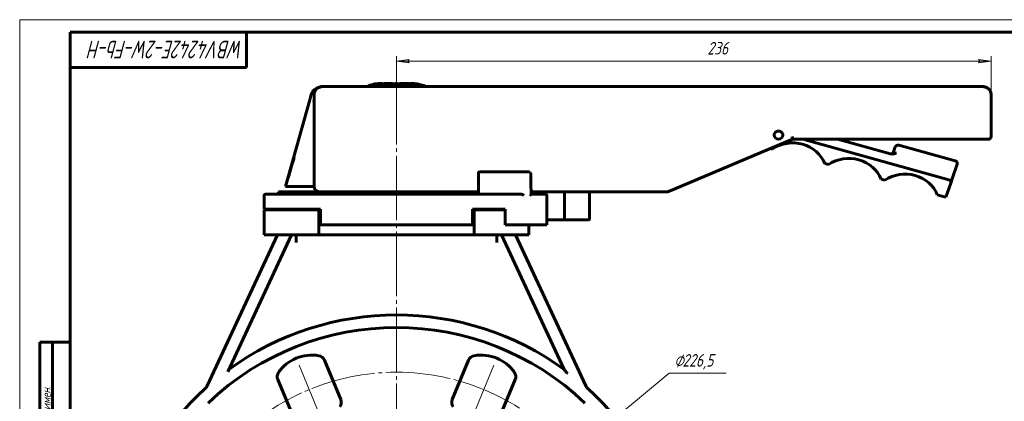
# Model space of a CAD drawing. Header units: millimetres. Extents: x 0 to 594, y 0 to 420.
# Tile 2 of 3: x 0 to 391, y 268 to 420. Entities that reach past the tile are written whole.
import ezdxf

# ---------------------------------------------------------------- set-up
doc = ezdxf.new("R2010")
doc.units = ezdxf.units.MM
for name, pattern in [('K5LT-1', [0]), ('K5LT_AXLED', [30.164646, 25.664646, -1.5, 1.5, -1.5]), ('K5LT_BASIC', [0]), ('K5LT_THIN', [0])]:
    doc.linetypes.add(name, pattern=pattern)
doc.layers.add('Системный слой', color=7, linetype='Continuous')
doc.layers.add('Системный слой (1)', color=7, linetype='Continuous', true_color=0x6c6c6c)
doc.styles.add('KDIMTEXTSTYLE', font='txt', dxfattribs={"width": 0.96, "oblique": 15, "height": 5})
doc.styles.add('KTEXTSTYLE', font='txt', dxfattribs={"width": 0.96, "height": 5})
doc.dimstyles.new('KDIMSTYLE (1.00)', dxfattribs={"dimtxt": 5, "dimasz": 1, "dimexe": 2, "dimexo": 0, "dimgap": 1, "dimtad": 1, "dimtxsty": 'KDIMTEXTSTYLE', "dimsah": 1, "dimcen": 0, "dimdle": 1, "dimadec": 0, "dimazin": 0, "dimtfac": 0.667, "dimtmove": 0, "dimatfit": 3, "dimfxl": 1, "dimtvp": 1, "dimtolj": 1, "dimtzin": 0, "dimarcsym": 0})

# ---------------------------------------------------------------- blocks, each defined once
blk = doc.blocks.new('U1')
at = {"layer": 'Системный слой (1)', "color": 143, "linetype": 'K5LT_BASIC', "lineweight": 60, "true_color": 0x33acca}
for p, q in [((382.04, 393.46), (382.27, 393.46)), ((382.27, 393.46), (382.5, 393.43)), ((382.5, 393.43), (382.73, 393.4))]:
    blk.add_line(p, q, dxfattribs=at)
blk = doc.blocks.new('U2')
at = {"layer": 'Системный слой (1)', "color": 143, "linetype": 'K5LT_BASIC', "lineweight": 60, "true_color": 0x33acca}
for p, q in [((159.23, 394.15), (158.17, 394.37)), ((160.25, 393.85), (159.23, 394.15)), ((161.23, 393.46), (160.25, 393.85))]:
    blk.add_line(p, q, dxfattribs=at)
blk = doc.blocks.new('U4')
at = {"layer": 'Системный слой (1)', "color": 143, "linetype": 'K5LT_BASIC', "lineweight": 60, "true_color": 0x33acca}
for p, q in [((157.76, 394.53), (157.55, 394.55)), ((157.97, 394.5), (157.76, 394.53)), ((158.17, 394.47), (157.97, 394.5)), ((158.17, 394.47), (158.17, 394.47))]:
    blk.add_line(p, q, dxfattribs=at)
blk = doc.blocks.new('U5')
at = {"layer": 'Системный слой (1)', "color": 143, "linetype": 'K5LT_BASIC', "lineweight": 60, "true_color": 0x33acca}
for p, q in [((132.52, 351.61), (137.09, 351.61)), ((141.12, 351.61), (148.55, 351.61)), ((150.55, 351.61), (151.88, 351.61))]:
    blk.add_line(p, q, dxfattribs=at)
blk = doc.blocks.new('U6')
at = {"layer": 'Системный слой (1)', "color": 143, "linetype": 'K5LT_BASIC', "lineweight": 60, "true_color": 0x33acca}
for p, q in [((118.73, 344.51), (119.43, 344.51)), ((179.67, 344.51), (180.37, 344.51))]:
    blk.add_line(p, q, dxfattribs=at)
blk = doc.blocks.new('U7')
at = {"layer": 'Системный слой (1)', "color": 143, "linetype": 'K5LT_BASIC', "lineweight": 60, "true_color": 0x33acca}
for p, q in [((119.93, 393.44), (119.9, 393.44)), ((119.94, 393.44), (119.93, 393.44)), ((119.95, 393.44), (119.94, 393.44)), ((119.96, 393.44), (119.95, 393.44)), ((120.05, 393.45), (119.96, 393.44)), ((120.19, 393.46), (120.05, 393.45)), ((120.34, 393.46), (120.19, 393.46))]:
    blk.add_line(p, q, dxfattribs=at)
blk = doc.blocks.new('U9')
at = {"layer": 'Системный слой (1)', "color": 143, "linetype": 'K5LT_BASIC', "lineweight": 60, "true_color": 0x33acca}
for p, q in [((152.18, 351.61), (153.8, 351.61)), ((156.45, 351.61), (157.51, 351.61)), ((162.08, 351.61), (162.93, 351.61)), ((167.53, 351.61), (182.05, 351.61)), ((202.93, 351.61), (256.47, 351.61))]:
    blk.add_line(p, q, dxfattribs=at)
blk = doc.blocks.new('D0')
at = {"layer": 'Системный слой (1)'}
for points in [[(233.15, 258.29), (236.57, 261.99), (232.3, 259.3), (233.11, 259.11)], [(62.53, 117.04), (66.79, 119.73), (65.98, 119.92), (65.95, 120.74)]]:
    blk.add_hatch(color=7, dxfattribs=at).paths.add_polyline_path(points)
at = {"layer": 'Системный слой (1)', "color": 7, "linetype": 'K5LT_THIN', "lineweight": 18, "true_color": 0xffffff}
for p, q in [((236.57, 261.99), (257.77, 279.65)), ((62.53, 117.04), (236.57, 261.99)), ((232.3, 259.3), (236.57, 261.99)), ((236.57, 261.99), (233.15, 258.29)), ((233.11, 259.11), (232.3, 259.3)), ((233.15, 258.29), (233.11, 259.11)), ((62.53, 117.04), (65.95, 120.74)), ((66.79, 119.73), (62.53, 117.04)), ((65.95, 120.74), (65.98, 119.92)), ((65.98, 119.92), (66.79, 119.73))]:
    blk.add_line(p, q, dxfattribs=at)
blk.add_wipeout([(259.77, 280.65), (259.77, 288.03), (277.64, 288.03), (277.64, 280.65)]).dxf.layer = 'Системный слой (1)'
blk.add_line((257.77, 279.65), (280.39, 279.65), dxfattribs=at)
at = {"layer": 'Системный слой (1)', "color": 7, "char_height": 5, "attachment_point": 1, "style": 'KTEXTSTYLE'}
for s, insert in [('\\fArial|b0|c204|p34;\\H5.0;\\W1.000;\\Q15;\\fGOST Type AU|b0|i0|c204|p34;\\Q15;\\W0.960;⌀', (259.77, 287.24)), ('\\fArial|b0|c204|p34;\\H5.0;\\W1.000;\\Q15;\\fGOST Type AU|b0|i0|c204|p34;\\Q15;\\W0.960;226,5', (263.08, 287.24))]:
    blk.add_mtext(s, dxfattribs=dict(at, insert=insert))
blk = doc.blocks.new('KDIMARROW_01')
at = {"layer": 'Системный слой'}
blk.add_hatch(color=0, dxfattribs=at).paths.add_polyline_path([(-5, -0.66), (0, 0), (-5, 0.66), (-4.5, 0)])
at = {"layer": 'Системный слой', "color": 0, "linetype": 'K5LT_THIN', "lineweight": 18}
for p, q in [((-4.5, 0), (-5, 0.66)), ((-5, 0.66), (0, 0)), ((0, 0), (-5, -0.66)), ((-5, -0.66), (-4.5, 0))]:
    blk.add_line(p, q, dxfattribs=at)
at = {"layer": 'Системный слой (1)', "color": 0, "linetype": 'K5LT_THIN', "lineweight": 18}
blk.add_line((149.55, 189.51), (148.55, 189.51), dxfattribs=at)
blk = doc.blocks.new('U11')
at = {"layer": 'Системный слой (1)', "color": 30, "linetype": 'K5LT_AXLED', "lineweight": 18, "true_color": 0xff8000}
for q in [(149.55, 396.62), (72.55, 189.51), (226.55, 189.51), (149.55, 112.51)]:
    blk.add_line((149.55, 189.51), q, dxfattribs=at)
blk = doc.blocks.new('D3')
at = {"layer": 'Системный слой (1)'}
for points in [[(154.05, 403.58), (154.55, 404.23), (149.55, 403.58), (154.55, 402.92)], [(380.54, 402.92), (385.54, 403.58), (380.54, 404.23), (381.04, 403.58)]]:
    blk.add_hatch(color=7, dxfattribs=at).paths.add_polyline_path(points)
at = {"layer": 'Системный слой (1)', "color": 7, "linetype": 'K5LT_THIN', "lineweight": 18, "true_color": 0xffffff}
for p, q in [((149.55, 393.46), (149.55, 405.58)), ((149.55, 403.58), (154.55, 404.23)), ((154.55, 402.92), (149.55, 403.58)), ((154.55, 404.23), (154.05, 403.58)), ((154.05, 403.58), (154.55, 402.92)), ((381.04, 403.58), (380.54, 404.23)), ((380.54, 404.23), (385.54, 403.58)), ((385.54, 403.58), (380.54, 402.92)), ((380.54, 402.92), (381.04, 403.58)), ((385.54, 390.31), (385.54, 405.58))]:
    blk.add_line(p, q, dxfattribs=at)
blk.add_wipeout([(272.94, 404.58), (272.94, 411.96), (283.7, 411.96), (283.7, 404.58)]).dxf.layer = 'Системный слой (1)'
blk.add_line((385.54, 403.58), (149.55, 403.58), dxfattribs=at)
at = {"layer": 'Системный слой (1)', "color": 7, "insert": (272.94, 411.16), "char_height": 5, "attachment_point": 1, "style": 'KTEXTSTYLE'}
blk.add_mtext('\\fArial|b0|c204|p34;\\H5.0;\\W1.000;\\Q15;\\fGOST Type AU|b0|i0|c204|p34;\\Q15;\\W0.960;236', dxfattribs=at)
blk = doc.blocks.new('U23')
at = {"color": 7, "linetype": 'K5LT_THIN', "lineweight": 18, "true_color": 0xffffff}
for p, q in [((0, 0), (0, 420)), ((0, 420), (594, 420))]:
    blk.add_line(p, q, dxfattribs=at)
at = {"color": 143, "linetype": 'K5LT_BASIC', "lineweight": 60, "true_color": 0x33acca}
for p, q in [((20, 5), (20, 415)), ((20, 415), (589, 415)), ((90, 415), (90, 401)), ((90, 401), (20, 401)), ((8, 172), (8, 292)), ((20, 292), (8, 292)), ((13, 172), (13, 292))]:
    blk.add_line(p, q, dxfattribs=at)
at = {"color": 7, "attachment_point": 1, "style": 'KTEXTSTYLE'}
for s, insert, char_height, rotation in [('\\fArial|b0|c204|p34;\\H5.0;\\W1.000;\\Q15;\\fGOST Type AU|b0|i0|c204|p34;\\Q15;\\W0.857;\\H7.00;WBV4242E-2W-Fb-H', (88.86, 404.64), 7, 180), ('\\fArial|b0|c204|p34;\\H5.0;\\W1.000;\\Q15;\\fGOST Type AU|b0|i0|c204|p34;\\Q15;\\W0.960;\\H3.50;Перв. примен.', (8.82, 250.52), 3.5, 90)]:
    blk.add_mtext(s, dxfattribs=dict(at, insert=insert, char_height=char_height, rotation=rotation))

msp = doc.modelspace()

# ---------------------------------------------------------------- linework, layer by layer
at = {"layer": 'Системный слой (1)', "color": 143, "linetype": 'K5LT_BASIC', "lineweight": 60, "true_color": 0x33acca}
for p, q in [((120.335, 393.463), (120.34, 393.462)), ((152.177, 393.462), (120.34, 393.462)), ((140.262, 394.352), (140.262, 394.296)), ((140.262, 394.296), (140.262, 394.188)), ((140.883, 394.441), (140.883, 394.467)), ((143.055, 394.619), (142.911, 394.619)), ((142.957, 394.619), (143.055, 394.619)), ((142.992, 394.618), (143.055, 394.619)), ((142.992, 394.618), (142.992, 394.513)), ((143.055, 394.513), (142.992, 394.513)), ((143.055, 394.619), (143.947, 394.619)), ((155.899, 394.513), (143.055, 394.513)), ((143.947, 394.619), (143.947, 394.513)), ((144.621, 394.619), (144.621, 394.513)), ((144.621, 394.619), (145.2, 394.619)), ((145.2, 394.619), (145.2, 394.513)), ((145.2, 394.619), (147.268, 394.619)), ((147.268, 394.619), (147.268, 394.513)), ((147.268, 394.619), (147.965, 394.619)), ((147.965, 394.619), (147.965, 394.513)), ((149.033, 394.619), (149.782, 394.619)), ((149.033, 394.619), (149.033, 394.513)), ((149.782, 394.619), (149.782, 394.513)), ((150.858, 394.619), (151.479, 394.619)), ((150.858, 394.619), (150.858, 394.513)), ((151.479, 394.619), (151.479, 394.513)), ((151.479, 394.619), (152.191, 394.619)), ((256.684, 393.462), (152.177, 393.462)), ((152.191, 394.619), (153.668, 394.619)), ((152.191, 394.619), (152.191, 394.513)), ((153.668, 394.619), (154.475, 394.619)), ((153.668, 394.619), (153.668, 394.513)), ((154.475, 394.619), (154.475, 394.513)), ((154.789, 394.619), (154.789, 394.513)), ((154.789, 394.619), (155.236, 394.619)), ((155.236, 394.619), (155.899, 394.619)), ((155.236, 394.619), (155.236, 394.513)), ((156.057, 394.619), (155.899, 394.619)), ((157.55, 394.553), (157.55, 394.552)), ((157.724, 394.508), (157.724, 394.402)), ((158.171, 394.471), (158.171, 394.473)), ((158.171, 394.471), (158.171, 394.365)), ((305.773, 393.462), (256.684, 393.462)), ((306.99, 393.462), (305.773, 393.462)), ((382.039, 393.462), (306.99, 393.462)), ((115.135, 388.132), (105.524, 353.716)), ((115.725, 390.243), (115.135, 388.132)), ((116.691, 387.641), (116.66, 387.787)), ((116.835, 390.308), (116.835, 353.716)), ((385.544, 373.589), (385.544, 390.308)), ((116.835, 384.13), (116.835, 384.857)), ((259.723, 352.764), (306.674, 372.534)), ((306.674, 372.534), (306.687, 372.539)), ((306.683, 372.538), (306.99, 372.538)), ((306.683, 372.538), (306.99, 372.538)), ((306.99, 372.538), (380.871, 372.538)), ((368.72, 356.449), (310.757, 372.538)), ((345.663, 366.7), (324.632, 372.538)), ((380.871, 372.538), (382.039, 372.538)), ((382.039, 372.538), (384.375, 372.538)), ((382.039, 372.538), (384.375, 372.538)), ((297.951, 368.861), (298.704, 368.651)), ((347.513, 369.487), (346.825, 367.478)), ((371.302, 363.985), (348.974, 370.182)), ((199.276, 359.613), (182.547, 359.613)), ((199.65, 359.613), (199.276, 359.613)), ((202.302, 359.613), (199.65, 359.613)), ((202.388, 359.613), (202.302, 359.613)), ((319.507, 362.877), (321.032, 362.454)), ((370.18, 357.144), (372.074, 362.67)), ((182.047, 359.113), (182.047, 350.713)), ((202.908, 353.716), (202.908, 359.113)), ((341.835, 356.679), (343.361, 356.256)), ((369.493, 355.138), (370.18, 357.144)), ((105.524, 353.716), (105.53, 353.716)), ((105.53, 353.716), (106.542, 353.716)), ((116.067, 353.716), (106.542, 353.716)), ((116.067, 353.716), (116.835, 353.716)), ((202.927, 350.647), (202.927, 352.88)), ((257.461, 351.812), (257.469, 351.815)), ((257.469, 351.815), (259.723, 352.764)), ((367.573, 349.535), (369.493, 355.138)), ((97.047, 350.213), (97.047, 344.713)), ((188.512, 350.713), (97.547, 350.713)), ((102.704, 351.613), (105.555, 351.613)), ((102.704, 350.713), (102.704, 351.613)), ((105.555, 350.713), (105.555, 351.613)), ((105.555, 351.613), (105.943, 351.613)), ((105.943, 351.613), (109.904, 351.613)), ((105.943, 350.713), (105.943, 351.613)), ((109.904, 351.613), (110.654, 351.613)), ((109.904, 350.713), (109.904, 351.613)), ((110.654, 351.613), (115.717, 351.613)), ((110.654, 350.713), (110.654, 351.613)), ((115.717, 350.713), (115.717, 351.613)), ((115.717, 351.613), (117.131, 351.613)), ((117.131, 350.713), (117.131, 351.613)), ((117.131, 351.613), (126.226, 351.613)), ((126.226, 351.613), (127.525, 351.613)), ((126.226, 350.713), (126.226, 351.613)), ((127.525, 350.713), (127.525, 351.613)), ((127.525, 351.613), (132.525, 351.613)), ((132.525, 350.713), (132.525, 351.613)), ((137.087, 350.713), (137.087, 351.613)), ((137.087, 351.613), (138.536, 351.613)), ((138.536, 351.613), (141.124, 351.613)), ((138.536, 350.713), (138.536, 351.613)), ((141.124, 350.713), (141.124, 351.613)), ((142.047, 350.713), (142.047, 351.613)), ((148.547, 350.713), (148.547, 351.613)), ((148.547, 351.613), (150.547, 351.613)), ((150.547, 350.713), (150.547, 351.613)), ((151.875, 351.613), (152.177, 351.613)), ((153.803, 350.713), (153.803, 351.613)), ((153.803, 351.613), (155.121, 351.613)), ((155.121, 351.613), (156.445, 351.613)), ((156.445, 350.713), (156.445, 351.613)), ((157.047, 350.713), (157.047, 351.613)), ((157.514, 350.713), (157.514, 351.613)), ((157.514, 351.613), (159.798, 351.613)), ((159.798, 351.613), (162.076, 351.613)), ((162.076, 350.713), (162.076, 351.613)), ((162.933, 350.713), (162.933, 351.613)), ((162.933, 351.613), (165.333, 351.613)), ((165.333, 351.613), (167.534, 351.613)), ((167.534, 350.713), (167.534, 351.613)), ((199.059, 350.713), (188.512, 350.713)), ((207.693, 350.713), (202.927, 350.713)), ((207.813, 350.713), (207.693, 350.713)), ((208.706, 350.713), (207.813, 350.713)), ((208.712, 350.713), (208.706, 350.713)), ((209.212, 350.213), (209.212, 338.513)), ((216.2, 341.013), (216.2, 351.613)), ((226.2, 341.013), (226.2, 351.613)), ((364.163, 350.482), (366.457, 349.845)), ((366.457, 349.845), (367.573, 349.535)), ((97.047, 344.713), (119.427, 344.713)), ((97.047, 344.513), (97.047, 334.513)), ((97.047, 344.513), (118.725, 344.513)), ((118.725, 344.513), (118.725, 334.513)), ((119.423, 344.513), (119.423, 344.713)), ((119.427, 344.713), (119.427, 338.513)), ((179.668, 344.713), (188.886, 344.713)), ((179.668, 338.513), (179.668, 344.713)), ((180.369, 344.513), (192.608, 344.513)), ((180.369, 344.513), (180.369, 334.513)), ((184.149, 344.513), (184.149, 344.713)), ((188.886, 344.713), (192.608, 344.713)), ((189.429, 344.713), (189.429, 344.513)), ((192.608, 344.713), (192.608, 338.513)), ((209.212, 340.513), (215.2, 340.513)), ((215.2, 340.513), (216.7, 340.513)), ((216.7, 340.513), (217.2, 340.513)), ((217.2, 340.513), (225.2, 340.513)), ((225.2, 340.513), (225.7, 340.513)), ((179.668, 338.513), (119.427, 338.513)), ((208.068, 338.513), (192.608, 338.513)), ((202.047, 338.513), (202.047, 334.513)), ((208.068, 338.513), (208.306, 338.513)), ((209.2, 338.513), (208.306, 338.513)), ((209.2, 338.513), (209.212, 338.513)), ((102.384, 334.513), (74.451, 274.61)), ((82.586, 280.226), (107.901, 334.513)), ((118.725, 334.513), (97.047, 334.513)), ((109.766, 334.513), (109.766, 331.513)), ((180.369, 334.513), (118.725, 334.513)), ((202.047, 334.513), (180.369, 334.513)), ((189.328, 331.513), (189.328, 334.513)), ((191.193, 334.513), (216.069, 281.167)), ((224.644, 274.61), (196.71, 334.513)), ((127.391, 269.134), (120.915, 284.768)), ((178.179, 284.768), (171.703, 269.134)), ((102.438, 277.115), (108.913, 261.481)), ((190.181, 261.481), (196.657, 277.115))]:
    msp.add_line(p, q, dxfattribs=at)
at = {"layer": 'Системный слой (1)', "color": 30, "linetype": 'K5LT_AXLED', "lineweight": 18, "true_color": 0xff8000}
msp.add_line((149.547, 353.613), (149.547, 348.713), dxfattribs=at)
msp.add_circle((149.547, 189.513), 90.5, dxfattribs=at)
at = {"layer": 'Системный слой (1)', "color": 143, "linetype": 'K5LT_BASIC', "lineweight": 60, "true_color": 0x33acca}
for centre, radius, start, end in [((182.547, 359.113), 0.5, 90, 180), ((97.547, 350.213), 0.5, 90, 180), ((216.7, 341.013), 0.5, 180, 270), ((225.7, 341.013), 0.5, 270, 0), ((149.547, 189.513), 113.25, 54.02792, 125.97208), ((149.547, 189.513), 108.25, 46.32335, 133.67665), ((115.885, 270.782), 16.036, 80.02128, 144.97872), ((118.144, 283.62), 3, 22.5, 80.02128), ((180.951, 283.62), 3, 99.97872, 157.5), ((183.21, 270.782), 16.036, 35.02128, 99.97872), ((105.209, 278.263), 3, 144.97872, 202.5), ((193.885, 278.263), 3, 337.5, 35.02128), ((149.547, 189.513), 113.25, 132.01921, 47.98079), ((71.732, 275.878), 3, 312.01921, 335), ((227.363, 275.878), 3, 205, 227.98079), ((124.619, 267.986), 3, 324.97872, 22.5), ((174.475, 267.986), 3, 157.5, 215.02128)]:
    msp.add_arc(centre, radius, start, end, dxfattribs=at)
for centre, major_axis, ratio, start_param, end_param in [((120.314, 389.205), (-4.732, 0), 0.9, 4.681879, 6.0369395), ((120.34, 390.308), (-3.505, 0), 0.9, 4.712389, 6.2831853), ((382.039, 390.308), (-3.505, 0), 0.9, 3.1415927, 4.712389), ((306.784, 358.991), (-13.435, 0), 0.9, 3.4688173, 5.3576497), ((301.156, 374.168), (1.752, 0), 0.9, 3.1415927, 6.2831853), ((384.375, 373.589), (1.168, 0), 0.9, 4.712389, 6.2831853), ((345.708, 367.788), (1.168, 0), 0.9, 4.4132335, 5.9840298), ((348.63, 369.178), (-1.168, 0), 0.9, 4.4132335, 5.9840298), ((111.036, 364.828), (10.941, 35.773), 0.0570132, 1.575043, 1.9040129), ((329.113, 352.793), (-13.435, 0), 0.9, 3.4688173, 5.3576497), ((370.958, 362.98), (-1.168, 0), 0.9, 2.8424372, 4.4132335), ((351.441, 346.595), (-13.435, 0), 0.9, 3.4688173, 5.3576497), ((368.375, 355.444), (1.168, 0), 0.9, 6.1093576, 7.5548261), ((119.171, 353.716), (-2.337, 0), 0.9, 0, 1.5707963), ((199.059, 350.213), (0.667, 0), 0.749317, 1.2403947, 1.5707963), ((256.471, 353.716), (2.337, 0), 0.9, 4.712389, 4.8956689)]:
    msp.add_ellipse(centre, major_axis=major_axis, ratio=ratio, start_param=start_param, end_param=end_param, dxfattribs=at)
for points, knots in [([(120.34, 393.462), (120.323, 393.462), (120.306, 393.462), (120.273, 393.461), (120.256, 393.461), (120.222, 393.46), (120.204, 393.46), (120.155, 393.458), (120.125, 393.456), (120.061, 393.452), (120.029, 393.45), (119.946, 393.442), (119.896, 393.437), (119.796, 393.424), (119.746, 393.417), (119.686, 393.407), (119.676, 393.405), (119.665, 393.403), (119.664, 393.403), (119.555, 393.379), (119.447, 393.359), (119.204, 393.295), (119.069, 393.25), (118.804, 393.146), (118.673, 393.086), (118.418, 392.949), (118.295, 392.873), (118.066, 392.712), (117.959, 392.626), (117.756, 392.443), (117.66, 392.345), (117.485, 392.142), (117.405, 392.037), (117.281, 391.85), (117.232, 391.769), (117.172, 391.658), (117.158, 391.631), (117.117, 391.55), (117.092, 391.495), (117.025, 391.339), (116.987, 391.235), (116.92, 391.009), (116.892, 390.887), (116.847, 390.613), (116.835, 390.46), (116.835, 390.308)], [0, 0, 0, 0, 0.2007813, 0.2007813, 0.4015625, 0.4015625, 0.6160664, 0.6160664, 0.9886207, 0.9886207, 1.3808742, 1.3808742, 1.9892141, 1.9892141, 2.5975541, 2.5975541, 2.7199002, 2.7199002, 2.7306693, 2.7306693, 4.0589262, 4.0589262, 5.7543159, 5.7543159, 7.496518, 7.496518, 9.2293364, 9.2293364, 10.8705968, 10.8705968, 12.5203344, 12.5203344, 14.0950231, 14.0950231, 15.2385033, 15.2385033, 15.6077963, 15.6077963, 16.3303538, 16.3303538, 17.6562893, 17.6562893, 19.1627069, 19.1627069, 21, 21, 21, 21]), ([(120.34, 393.462), (120.322, 393.462), (120.305, 393.462), (120.252, 393.461), (120.217, 393.46), (120.162, 393.458), (120.143, 393.457), (120.052, 393.452), (119.98, 393.446), (119.795, 393.425), (119.682, 393.408), (119.536, 393.378), (119.502, 393.371), (119.469, 393.363)], [0, 0, 0, 0, 0.1614497, 0.1614497, 0.4862984, 0.4862984, 0.6598732, 0.6598732, 1.3197465, 1.3197465, 2.372617, 2.372617, 2.6843736, 2.6843736, 2.6843736, 2.6843736]), ([(120.34, 393.462), (120.335, 393.462), (120.33, 393.462), (120.322, 393.462), (120.32, 393.462), (120.313, 393.462), (120.308, 393.462), (120.302, 393.462), (120.301, 393.462), (120.299, 393.462), (120.298, 393.462), (120.295, 393.462), (120.294, 393.462), (120.292, 393.462), (120.291, 393.462), (120.289, 393.462), (120.288, 393.462), (120.286, 393.462), (120.285, 393.462), (120.283, 393.462), (120.282, 393.462), (120.278, 393.461), (120.275, 393.461), (120.269, 393.461), (120.265, 393.461), (120.261, 393.461)], [0, 0, 0, 0, 0.9252983, 0.9252983, 1.3880669, 1.3880669, 2.3134847, 2.3134847, 2.4971643, 2.4971643, 2.7311684, 2.7311684, 2.9438994, 2.9438994, 3.1372912, 3.1372912, 3.3131019, 3.3131019, 3.4889127, 3.4889127, 3.7378468, 3.7378468, 4.2357149, 4.2357149, 4.998086, 4.998086, 4.998086, 4.998086]), ([(120.34, 393.462), (120.335, 393.462), (120.33, 393.462), (120.322, 393.462), (120.32, 393.462), (120.313, 393.462), (120.308, 393.462), (120.302, 393.462), (120.301, 393.462), (120.299, 393.462), (120.297, 393.462), (120.295, 393.462), (120.294, 393.462), (120.292, 393.462), (120.291, 393.462), (120.289, 393.462), (120.288, 393.462), (120.287, 393.462), (120.286, 393.462), (120.284, 393.462), (120.282, 393.462), (120.279, 393.461), (120.276, 393.461), (120.27, 393.461), (120.266, 393.461), (120.262, 393.461)], [0, 0, 0, 0, 0.9350384, 0.9350384, 1.402699, 1.402699, 2.3378788, 2.3378788, 2.5374592, 2.5374592, 2.7669018, 2.7669018, 2.9754859, 2.9754859, 3.1651078, 3.1651078, 3.3374914, 3.3374914, 3.509875, 3.509875, 3.7455228, 3.7455228, 4.2168184, 4.2168184, 4.9980629, 4.9980629, 4.9980629, 4.9980629]), ([(137.864, 393.462), (137.866, 393.463), (137.869, 393.464), (137.873, 393.466), (137.874, 393.466), (137.878, 393.468), (137.881, 393.469), (137.887, 393.472), (137.891, 393.474), (137.9, 393.478), (137.906, 393.481), (137.922, 393.488), (137.933, 393.493), (137.958, 393.504), (137.973, 393.51), (138.011, 393.527), (138.035, 393.537), (138.101, 393.565), (138.143, 393.583), (138.244, 393.625), (138.304, 393.649), (138.461, 393.711), (138.558, 393.748), (138.814, 393.841), (138.974, 393.896), (139.297, 393.998), (139.46, 394.046), (139.788, 394.135), (139.954, 394.176), (140.167, 394.224), (140.215, 394.234), (140.262, 394.244)], [0, 0, 0, 0, 0.035674, 0.035674, 0.0594575, 0.0594575, 0.1010778, 0.1010778, 0.160535, 0.160535, 0.2556811, 0.2556811, 0.4221726, 0.4221726, 0.6600096, 0.6600096, 1.0407844, 1.0407844, 1.7069087, 1.7069087, 2.6583824, 2.6583824, 4.1841244, 4.1841244, 6.6636927, 6.6636927, 9.1580341, 9.1580341, 11.6637101, 11.6637101, 12.3739756, 12.3739756, 12.3739756, 12.3739756]), ([(141.337, 394.492), (141.408, 394.502), (141.475, 394.511), (141.604, 394.527), (141.666, 394.534), (141.785, 394.548), (141.842, 394.554), (141.958, 394.565), (142.015, 394.57), (142.135, 394.58), (142.193, 394.584), (142.252, 394.588), (142.262, 394.589), (142.432, 394.601), (142.679, 394.613), (142.909, 394.618), (142.992, 394.618)], [-0.11194034, -0.11194034, -0.11194034, -0.11194034, -0.10529845, -0.10529845, -0.09836289, -0.09836289, -0.0909707, -0.0909707, -0.08207022, -0.08207022, -0.07021361, -0.07021361, -0.0677414, -0.0677414, -0.02533527, 0, 0, 0, 0]), ([(142.992, 394.513), (142.681, 394.511), (142.427, 394.495), (142.103, 394.472), (141.961, 394.46), (141.652, 394.427), (141.493, 394.408), (141.337, 394.386)], [0, 0, 0, 0, 0.09444273, 0.09444273, 0.19660337, 0.19660337, 0.30090359, 0.30090359, 0.30090359, 0.30090359]), ([(142.648, 394.615), (142.445, 394.609), (142.172, 394.592), (142.013, 394.581), (141.943, 394.575), (141.701, 394.553), (141.526, 394.534), (141.356, 394.512)], [-0.085970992, -0.085970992, -0.085970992, -0.085970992, -0.062042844, -0.062042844, -0.043968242, -0.043968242, 0, 0, 0, 0]), ([(156.478, 394.5), (156.376, 394.505), (156.274, 394.508), (156.081, 394.512), (155.989, 394.513), (155.899, 394.513)], [0, 0, 0, 0, 0.026127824, 0.026127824, 0.049926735, 0.049926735, 0.049926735, 0.049926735]), ([(156.478, 394.611), (156.39, 394.614), (156.3, 394.616), (156.183, 394.618), (156.154, 394.618), (156.106, 394.618), (156.085, 394.619), (156.06, 394.619), (156.059, 394.619), (156.057, 394.619)], [-0.108664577, -0.108664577, -0.108664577, -0.108664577, -0.072547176, -0.072547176, -0.060457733, -0.060457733, -0.052218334, -0.052218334, -0.051679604, -0.051679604, -0.051679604, -0.051679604]), ([(157.349, 394.561), (157.254, 394.568), (157.09, 394.58), (156.894, 394.592), (156.795, 394.598), (156.619, 394.606), (156.549, 394.609), (156.478, 394.611)], [-0.070482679, -0.070482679, -0.070482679, -0.070482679, -0.045736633, -0.045736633, -0.018193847, -0.018193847, 0, 0, 0, 0]), ([(156.478, 394.606), (156.843, 394.59), (157.07, 394.569), (157.371, 394.543), (157.476, 394.533), (157.637, 394.517), (157.682, 394.512), (157.724, 394.508)], [-0.084288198, -0.084288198, -0.084288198, -0.084288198, -0.053314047, -0.053314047, -0.015267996, -0.015267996, 0, 0, 0, 0]), ([(157.724, 394.402), (157.576, 394.417), (157.402, 394.434), (156.984, 394.471), (156.722, 394.49), (156.478, 394.5)], [0, 0, 0, 0, 0.05350953, 0.05350953, 0.11357053, 0.11357053, 0.11357053, 0.11357053]), ([(157.55, 394.552), (157.55, 394.551), (157.548, 394.551), (157.543, 394.551), (157.539, 394.551), (157.53, 394.551), (157.526, 394.551), (157.519, 394.551), (157.516, 394.551), (157.511, 394.551), (157.51, 394.551), (157.507, 394.551), (157.507, 394.551), (157.482, 394.552), (157.441, 394.555), (157.37, 394.56), (157.36, 394.56), (157.349, 394.561)], [-0.057165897, -0.057165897, -0.057165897, -0.057165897, -0.0524816, -0.0524816, -0.046741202, -0.046741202, -0.04261713, -0.04261713, -0.039075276, -0.039075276, -0.037151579, -0.037151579, -0.036208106, -0.036208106, -0.005132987, -0.005132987, 0, 0, 0, 0]), ([(157.724, 394.508), (157.921, 394.488), (158.043, 394.476), (158.147, 394.469), (158.171, 394.469), (158.171, 394.471)], [-0.098685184, -0.098685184, -0.098685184, -0.098685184, -0.070667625, -0.070667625, 0, 0, 0, 0]), ([(158.171, 394.365), (158.171, 394.364), (158.164, 394.363), (158.135, 394.364), (158.117, 394.364), (158.087, 394.366), (158.081, 394.367), (158.039, 394.37), (157.915, 394.382), (157.724, 394.402)], [0, 0, 0, 0, 0.037596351, 0.037596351, 0.06346921, 0.06346921, 0.070691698, 0.070691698, 0.099610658, 0.099610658, 0.099610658, 0.099610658]), ([(382.039, 393.462), (382.046, 393.462), (382.053, 393.462), (382.067, 393.462), (382.074, 393.462), (382.096, 393.462), (382.11, 393.461), (382.152, 393.46), (382.18, 393.459), (382.265, 393.456), (382.322, 393.452), (382.488, 393.438), (382.598, 393.423), (382.831, 393.382), (382.951, 393.355), (383.202, 393.286), (383.333, 393.242), (383.591, 393.139), (383.718, 393.079), (383.968, 392.945), (384.089, 392.87), (384.296, 392.723), (384.384, 392.654), (384.572, 392.491), (384.669, 392.396), (384.849, 392.197), (384.932, 392.093), (385.07, 391.895), (385.127, 391.803), (385.191, 391.687), (385.202, 391.667), (385.233, 391.606), (385.254, 391.565), (385.309, 391.445), (385.342, 391.367), (385.413, 391.169), (385.448, 391.049), (385.502, 390.806), (385.522, 390.683), (385.54, 390.476), (385.544, 390.392), (385.544, 390.308)], [0, 0, 0, 0, 0.0650461, 0.0650461, 0.1300921, 0.1300921, 0.2601842, 0.2601842, 0.5203685, 0.5203685, 1.040737, 1.040737, 2.0567019, 2.0567019, 3.18977, 3.18977, 4.4484437, 4.4484437, 5.7415912, 5.7415912, 7.0434298, 7.0434298, 8.0703118, 8.0703118, 9.3203842, 9.3203842, 10.5252605, 10.5252605, 11.534038, 11.534038, 11.7459596, 11.7459596, 12.1663625, 12.1663625, 12.9428738, 12.9428738, 14.0893725, 14.0893725, 15.2275965, 15.2275965, 16, 16, 16, 16]), ([(302.908, 374.168), (302.908, 374.191), (302.907, 374.234), (302.903, 374.294), (302.897, 374.347), (302.89, 374.397), (302.881, 374.446), (302.871, 374.489), (302.862, 374.526), (302.853, 374.56), (302.842, 374.596), (302.83, 374.635), (302.817, 374.67), (302.804, 374.702), (302.793, 374.73), (302.781, 374.757), (302.769, 374.784), (302.756, 374.811), (302.741, 374.84), (302.723, 374.873), (302.703, 374.908), (302.681, 374.944), (302.659, 374.979), (302.635, 375.013), (302.613, 375.044), (302.592, 375.072), (302.57, 375.099), (302.545, 375.129), (302.517, 375.161), (302.49, 375.19), (302.464, 375.217), (302.436, 375.245), (302.395, 375.283), (302.337, 375.334), (302.261, 375.392), (302.178, 375.449), (302.099, 375.498), (302.031, 375.535), (301.971, 375.564), (301.916, 375.589), (301.863, 375.611), (301.814, 375.63), (301.768, 375.646), (301.719, 375.662), (301.665, 375.677), (301.607, 375.692), (301.555, 375.703), (301.51, 375.713), (301.47, 375.719), (301.432, 375.725), (301.395, 375.73), (301.36, 375.734), (301.325, 375.738), (301.292, 375.74), (301.258, 375.742), (301.223, 375.744), (301.181, 375.745), (301.126, 375.745), (301.059, 375.743), (300.995, 375.739), (300.941, 375.733), (300.897, 375.728), (300.859, 375.722), (300.822, 375.716), (300.783, 375.709), (300.738, 375.7), (300.682, 375.686), (300.615, 375.668), (300.542, 375.646), (300.467, 375.619), (300.395, 375.589), (300.329, 375.559), (300.272, 375.53), (300.224, 375.504), (300.182, 375.48), (300.139, 375.453), (300.087, 375.418), (300.021, 375.371), (299.946, 375.31), (299.871, 375.242), (299.802, 375.171), (299.735, 375.093), (299.669, 375.006), (299.605, 374.906), (299.556, 374.814), (299.52, 374.735), (299.496, 374.674), (299.477, 374.622), (299.464, 374.579), (299.453, 374.541), (299.444, 374.507), (299.436, 374.473), (299.428, 374.435), (299.421, 374.393), (299.414, 374.346), (299.409, 374.303), (299.407, 374.27), (299.405, 374.246), (299.404, 374.226), (299.404, 374.206), (299.403, 374.187), (299.403, 374.174), (299.403, 374.168)], [0, 0, 0, 0, 0.399938, 0.7419321, 1.0261658, 1.3214784, 1.6090973, 1.8891905, 2.0823939, 2.2639924, 2.494843, 2.7280397, 2.9637163, 3.1390448, 3.312535, 3.4829094, 3.6521386, 3.8212705, 3.9914062, 4.2231855, 4.457556, 4.6941305, 4.9326472, 5.1713799, 5.4104958, 5.5903045, 5.7706021, 6.0132174, 6.2586496, 6.5070735, 6.6978607, 6.8898749, 7.2034618, 7.6458922, 8.2258704, 8.8401028, 9.3762951, 9.8251225, 10.1737212, 10.5277308, 10.8574031, 11.1581038, 11.4289474, 11.6989114, 12.0477612, 12.388918, 12.7229912, 12.9620091, 13.1931624, 13.4118661, 13.6259071, 13.8294221, 14.0271081, 14.2175358, 14.4065788, 14.606596, 14.8187838, 15.141447, 15.5558902, 15.9603229, 16.2566303, 16.4902785, 16.7127385, 16.9241306, 17.1314131, 17.384454, 17.7287044, 18.1186173, 18.5703356, 19.0372667, 19.4909461, 19.9172196, 20.2742523, 20.590248, 20.8559893, 21.112423, 21.4662077, 21.9305898, 22.5097619, 23.1194413, 23.6860045, 24.2049587, 24.8793308, 25.5590607, 26.245184, 26.6717058, 27.059725, 27.3642311, 27.62429, 27.8341967, 28.0383271, 28.2377024, 28.4379921, 28.6923516, 28.9859985, 29.2513187, 29.4353118, 29.5506698, 29.6652306, 29.7780342, 29.8896584, 30, 30, 30, 30]), ([(306.565, 373.589), (306.677, 373.124), (306.739, 372.675), (306.7, 372.551), (306.694, 372.542), (306.687, 372.539)], [-0.0004607, -0.0004607, -0.0004607, -0.0004607, 0.13531949, 0.13531949, 0.15362745, 0.15362745, 0.15362745, 0.15362745]), ([(345.663, 366.7), (345.972, 366.614), (346.352, 366.621), (347.101, 366.775), (347.559, 366.986), (347.941, 367.168)], [0.50553224, 0.50553224, 0.50553224, 0.50553224, 0.58859378, 0.58859378, 0.69955829, 0.69955829, 0.69955829, 0.69955829]), ([(371.302, 363.985), (371.318, 363.98), (371.335, 363.975), (371.367, 363.965), (371.383, 363.959), (371.431, 363.942), (371.462, 363.929), (371.537, 363.894), (371.579, 363.871), (371.648, 363.829), (371.675, 363.81), (371.74, 363.762), (371.776, 363.732), (371.844, 363.667), (371.875, 363.632), (371.932, 363.562), (371.958, 363.525), (372.004, 363.451), (372.023, 363.413), (372.053, 363.346), (372.064, 363.318), (372.078, 363.28), (372.081, 363.27), (372.09, 363.241), (372.095, 363.222), (372.108, 363.166), (372.115, 363.128), (372.124, 363.05), (372.127, 363.009), (372.125, 362.926), (372.122, 362.885), (372.11, 362.802), (372.102, 362.761), (372.085, 362.704), (372.08, 362.687), (372.074, 362.67)], [0, 0, 0, 0, 0.4458034, 0.4458034, 0.8916068, 0.8916068, 1.7832136, 1.7832136, 3.0500524, 3.0500524, 3.9158571, 3.9158571, 5.1647169, 5.1647169, 6.3809634, 6.3809634, 7.5524971, 7.5524971, 8.6744063, 8.6744063, 9.4653714, 9.4653714, 9.7345969, 9.7345969, 10.2675224, 10.2675224, 11.2588177, 11.2588177, 12.3417359, 12.3417359, 13.4317925, 13.4317925, 14.5301463, 14.5301463, 15, 15, 15, 15]), ([(202.927, 352.88), (202.927, 352.938), (202.925, 353.042), (202.92, 353.196), (202.915, 353.331), (202.912, 353.451), (202.909, 353.578), (202.908, 353.662), (202.908, 353.716)], [0, 0, 0, 0, 2.0173097, 3.5151661, 5.0296991, 6.376902, 7.3057267, 9, 9, 9, 9]), ([(199.276, 350.686), (199.287, 350.684), (199.298, 350.68), (199.387, 350.654), (199.462, 350.622), (199.624, 350.54), (199.72, 350.479), (199.89, 350.347), (199.965, 350.277), (200.025, 350.213)], [0.286664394, 0.286664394, 0.286664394, 0.286664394, 0.289893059, 0.289893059, 0.312563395, 0.312563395, 0.345827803, 0.345827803, 0.37909221, 0.37909221, 0.37909221, 0.37909221]), ([(202.676, 350.213), (202.704, 350.243), (202.755, 350.301), (202.817, 350.386), (202.863, 350.459), (202.894, 350.52), (202.913, 350.569), (202.924, 350.611), (202.927, 350.635), (202.927, 350.647)], [0, 0, 0, 0, 1.8836032, 3.6305837, 5.1686279, 6.4726786, 7.8158542, 8.8472529, 10, 10, 10, 10]), ([(256.471, 351.613), (256.494, 351.613), (256.518, 351.614), (256.565, 351.615), (256.589, 351.616), (256.635, 351.619), (256.658, 351.62), (256.686, 351.622), (256.692, 351.623), (256.701, 351.624), (256.705, 351.624), (256.718, 351.625), (256.726, 351.626), (256.751, 351.629), (256.767, 351.63), (256.797, 351.634), (256.811, 351.636), (256.825, 351.638)], [0, 0, 0, 0, 3.1932673, 3.1932673, 6.3865346, 6.3865346, 9.4615092, 9.4615092, 10.18804, 10.18804, 10.7531124, 10.7531124, 11.8832571, 11.8832571, 14.0628201, 14.0628201, 15.9663365, 15.9663365, 15.9663365, 15.9663365]), ([(256.823, 351.637), (256.8, 351.634), (256.776, 351.631), (256.731, 351.626), (256.71, 351.624), (256.683, 351.622), (256.677, 351.622), (256.668, 351.621), (256.664, 351.621), (256.651, 351.62), (256.643, 351.619), (256.618, 351.618), (256.602, 351.617), (256.562, 351.615), (256.539, 351.614), (256.5, 351.614), (256.486, 351.613), (256.471, 351.613)], [0, 0, 0, 0, 3.177155, 3.177155, 6.1013555, 6.1013555, 6.8279164, 6.8279164, 7.393026, 7.393026, 8.5232451, 8.5232451, 10.7029547, 10.7029547, 13.8801097, 13.8801097, 15.885775, 15.885775, 15.885775, 15.885775]), ([(217.353, 279.596), (217.351, 279.599), (217.348, 279.603), (216.947, 280.098), (216.574, 280.554), (216.274, 280.919), (216.207, 281), (216.134, 281.089), (216.113, 281.114), (216.088, 281.144), (216.08, 281.154), (216.071, 281.164), (216.069, 281.167), (216.069, 281.167)], [-0.54766607, -0.54766607, -0.54766607, -0.54766607, -0.54636064, -0.54636064, -0.35653892, -0.35653892, -0.3100769, -0.3100769, -0.2914923, -0.2914923, -0.28119411, -0.28119411, -0.27318032, -0.27318032, -0.27318032, -0.27318032])]:
    msp.add_open_spline(points, degree=3, knots=knots, dxfattribs=at)
for points in [[(140.262, 394.296), (140.615, 394.376), (140.976, 394.442), (141.337, 394.492)], [(141.337, 394.386), (140.976, 394.335), (140.615, 394.269), (140.262, 394.188)], [(141.356, 394.512), (141.199, 394.491), (141.04, 394.468), (140.883, 394.441)], [(142.911, 394.619), (142.834, 394.619), (142.746, 394.618), (142.648, 394.615)], [(155.899, 394.619), (156.087, 394.619), (156.285, 394.614), (156.478, 394.606)], [(116.709, 387.86), (116.69, 387.838), (116.672, 387.814), (116.653, 387.789)], [(116.709, 387.86), (116.707, 387.795), (116.701, 387.723), (116.691, 387.641)], [(256.897, 351.649), (257.081, 351.679), (257.272, 351.732), (257.461, 351.812)], [(369.493, 355.138), (369.507, 355.178), (369.518, 355.22), (369.526, 355.262)]]:
    msp.add_open_spline(points, degree=3, dxfattribs=at)
for points, weights in [([(140.262, 394.352), (140.571, 394.417), (140.883, 394.467)], [0.873909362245, 0.872237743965, 0.871265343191]), ([(208.712, 350.713), (209.212, 350.713), (209.212, 350.213)], [0.94366541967, 0.66727221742, 0.94366541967])]:
    msp.add_rational_spline(points, weights, degree=2, dxfattribs=at)
at = {"layer": 'Системный слой (1)', "color": 7, "linetype": 'K5LT-1'}
msp.add_open_spline([(202.388, 359.613), (202.394, 359.613), (202.405, 359.613), (202.421, 359.613), (202.438, 359.611), (202.46, 359.609), (202.487, 359.605), (202.511, 359.6), (202.545, 359.592), (202.589, 359.578), (202.649, 359.55), (202.704, 359.515), (202.753, 359.474), (202.796, 359.428), (202.833, 359.377), (202.863, 359.322), (202.886, 359.264), (202.898, 359.217), (202.904, 359.181), (202.906, 359.159), (202.908, 359.136), (202.908, 359.121), (202.908, 359.113)], degree=3, knots=[0, 0, 0, 0, 0.2469291, 0.4938582, 0.7407873, 0.9877164, 1.4815746, 1.9754327, 2.0765508, 3.0720583, 4.0454077, 5.018757, 5.9761897, 6.9220574, 7.8595017, 8.7908645, 9.7179469, 10.6421799, 10.9816349, 11.3210899, 11.660545, 12, 12, 12, 12], dxfattribs=at)

# ---------------------------------------------------------------- block references
at = {"layer": 'Системный слой (1)'}
for name in ['U7', 'U4', 'U2', 'U1', 'U5', 'U9', 'U6']:
    msp.add_blockref(name, (0, 0), dxfattribs=at)

# ---------------------------------------------------------------- next in the draw order: dimensions: what is measured, and where the dimension line sits
at = {"layer": 'Системный слой (1)', "color": 7}
dim = msp.add_diameter_dim_2p(p1=(62.527, 117.035), p2=(236.567, 261.992), dimstyle='KDIMSTYLE (1.00)', override={"dimtih": 1, "dimtoh": 1, "dimpost": '\\fGOST Type AU|b0|c204|p34;\\H5.0;\\W0.960;\\Q15;<>', "dimblk1": 'KDIMARROW_01', "dimblk2": 'KDIMARROW_01', "dimclrt": 7, "dimtol": 1, "dimtp": 0, "dimtm": 0, "dimtdec": 5, "dimtmove": 1, "dimatfit": 2, "dimtolj": 1}, dxfattribs=at)
dim.commit()
dim.dimension.update_dxf_attribs({"geometry": 'D0', "text_midpoint": (259.768, 279.65), "dimtype": 163})

# ---------------------------------------------------------------- next in the draw order: linework, layer by layer
at = {"layer": 'Системный слой (1)', "color": 30, "linetype": 'K5LT_AXLED', "lineweight": 18, "true_color": 0xff8000}
for p, q in [((110.911, 282.789), (118.918, 263.46)), ((188.183, 282.789), (180.177, 263.46))]:
    msp.add_line(p, q, dxfattribs=at)

# ---------------------------------------------------------------- next in the draw order: block references
at = {"layer": 'Системный слой (1)'}
msp.add_blockref('U11', (0, 0), dxfattribs=at)

# ---------------------------------------------------------------- next in the draw order: dimensions: what is measured, and where the dimension line sits
at = {"layer": 'Системный слой (1)', "color": 7}
dim = msp.add_linear_dim(base=(385.544, 403.576), p1=(149.547, 393.462), p2=(385.544, 390.308), dimstyle='KDIMSTYLE (1.00)', override={"dimexo": 0, "dimpost": '\\fGOST Type AU|b0|c204|p34;\\H5.0;\\W0.960;\\Q15;<>', "dimblk1": 'KDIMARROW_01', "dimblk2": 'KDIMARROW_01', "dimse1": 0, "dimse2": 0, "dimclrt": 7, "dimtol": 1, "dimtp": 0, "dimtm": 0, "dimtdec": 5, "dimtolj": 1}, dxfattribs=at)
dim.commit()
dim.dimension.update_dxf_attribs({"geometry": 'D3', "text_midpoint": (278.544, 403.576), "dimtype": 160})

# ---------------------------------------------------------------- next in the draw order: block references
msp.add_blockref('U23', (0, 0))

doc.saveas('drawing.dxf')
